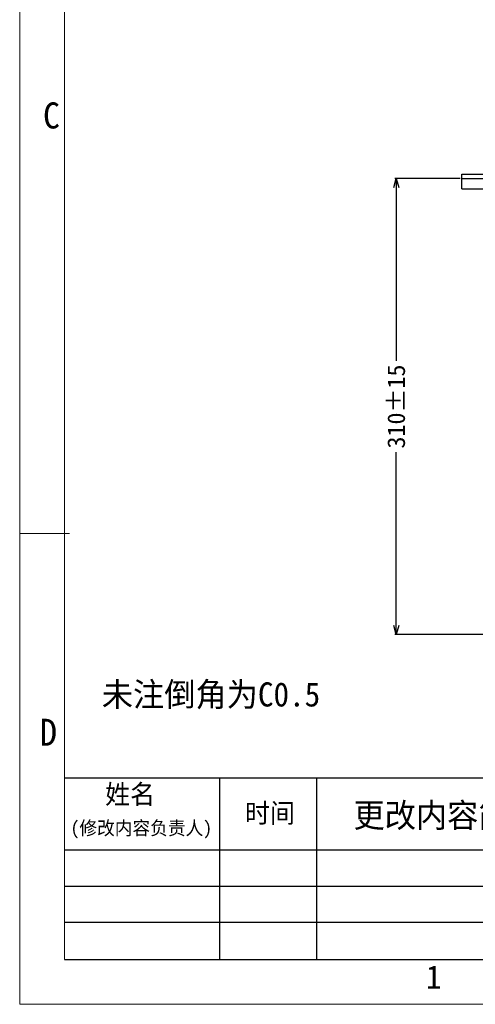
# Model space of a CAD drawing. Header units: millimetres. Extents: x -43833 to -38083, y -3638 to -2112.
# Tile 1 of 114: x -43833 to -43523, y -3638 to -2968. Entities that reach past the tile are written whole.
import ezdxf
from ezdxf.enums import TextEntityAlignment as Align
from ezdxf.lldxf.tags import DXFTag

# ---------------------------------------------------------------- set-up
doc = ezdxf.new("R2010")
doc.units = ezdxf.units.MM
doc.layers.add('用户自定义1', color=4, linetype='Continuous', lineweight=13)
doc.styles.add('样式 2', font='simkai.ttf', dxfattribs={"width": 0.95})
tags = doc.linetypes.add('CENTER', pattern=[2, 1.25, -0.25, 0.25, -0.25]).pattern_tags.tags
tags[10:11] = [DXFTag(74, 4), DXFTag(75, 0), DXFTag(340, '0'), DXFTag(46, 1.0), DXFTag(50, 0.0), DXFTag(44, 0.0), DXFTag(45, 0.0)]
tags[8:9] = [DXFTag(74, 4), DXFTag(75, 0), DXFTag(340, '0'), DXFTag(46, 1.0), DXFTag(50, 0.0), DXFTag(44, 0.0), DXFTag(45, 0.0)]
tags[6:7] = [DXFTag(74, 4), DXFTag(75, 0), DXFTag(340, '0'), DXFTag(46, 1.0), DXFTag(50, 0.0), DXFTag(44, 0.0), DXFTag(45, 0.0)]
tags[4:5] = [DXFTag(74, 4), DXFTag(75, 0), DXFTag(340, '0'), DXFTag(46, 1.0), DXFTag(50, 0.0), DXFTag(44, 0.0), DXFTag(45, 0.0)]
doc.dimstyles.new('副本 12', dxfattribs={"dimtxt": 12, "dimasz": 6, "dimexe": 1, "dimexo": 1.2, "dimgap": 2, "dimtad": 0, "dimtxsty": 'Standard', "dimblk": 'OPEN30', "dimcen": 0, "dimclrd": 5, "dimclre": 3, "dimclrt": 256, "dimadec": 0, "dimazin": 2, "dimtm": 1e-09, "dimtfac": 0.6, "dimtofl": 0, "dimtmove": 0, "dimatfit": 3, "dimldrblk": 'OPEN30', "dimfxl": 1, "dimtolj": 1, "dimarcsym": 0})

# ---------------------------------------------------------------- blocks, each defined once
blk = doc.blocks.new('_Open30')
at = {"color": 0, "linetype": 'ByBlock', "lineweight": -2}
for p, q in [((-1, 0.27), (0, 0)), ((0, 0), (-1, -0.27)), ((0, 0), (-1, 0))]:
    blk.add_line(p, q, dxfattribs=at)
blk = doc.blocks.new('*D89')
at = {"color": 3, "linetype": 'ByBlock', "lineweight": -2}
for p, q in [((-43533.47, -3076.41), (-43577.85, -3076.41)), ((-43473.47, -3386.42), (-43577.85, -3386.42))]:
    blk.add_line(p, q, dxfattribs=at)
at = {"color": 5, "linetype": 'ByBlock', "lineweight": -2}
for p, q in [((-43576.85, -3082.41), (-43576.85, -3200.42)), ((-43576.85, -3380.42), (-43576.85, -3262.42))]:
    blk.add_line(p, q, dxfattribs=at)
at = {"layer": 'Defpoints', "color": 0, "linetype": 'ByBlock'}
for p in [(-43576.85, -3076.41), (-43532.27, -3076.41), (-43472.27, -3386.42)]:
    blk.add_point(p, dxfattribs=at)
at = {"color": 5, "linetype": 'ByBlock', "lineweight": -2, "xscale": 6, "yscale": 6, "zscale": 6}
for p, rotation in [((-43576.85, -3076.41), 90), ((-43576.85, -3386.42), 270)]:
    blk.add_blockref('_Open30', p, dxfattribs=dict(at, rotation=rotation))
at = {"linetype": 'ByBlock', "insert": (-43576.85, -3231.42), "char_height": 12, "attachment_point": 5, "rotation": 90}
blk.add_mtext('\\A1;310%%P15', dxfattribs=at)

msp = doc.modelspace()

# ---------------------------------------------------------------- linework, layer by layer
at = {"color": 7, "linetype": 'Continuous'}
for p, q in [((-43532.271, -3073.409), (-43252.271, -3073.409)), ((-43532.271, -3083.409), (-43532.271, -3073.409)), ((-43532.271, -3083.409), (-43252.271, -3083.409))]:
    msp.add_line(p, q, dxfattribs=at)
at = {"color": 1, "linetype": 'CENTER', "ltscale": 56.896}
msp.add_line((-43532.271, -3076.409), (-43252.271, -3076.409), dxfattribs=at)
at = {"color": 7, "linetype": 'Continuous', "lineweight": 25}
for p, q in [((-43802.633, -3483.946), (-42987.752, -3483.946)), ((-43697.238, -3483.946), (-43697.238, -3607.438)), ((-43631.126, -3483.946), (-43631.126, -3607.438)), ((-43802.633, -3532.869), (-42987.752, -3532.869)), ((-42987.752, -3557.835), (-43802.633, -3557.835)), ((-43802.633, -3582.196), (-42987.752, -3582.196))]:
    msp.add_line(p, q, dxfattribs=at)
at = {"color": 0, "linetype": 'Continuous', "lineweight": 25}
msp.add_line((-43802.633, -3607.438), (-42077.492, -3607.438), dxfattribs=at)
at = {"layer": '用户自定义1', "color": 0, "lineweight": 15, "ltscale": 0.3}
for p, q in [((-43833.241, -3638.026), (-43833.241, -2445.095)), ((-43802.653, -3607.438), (-43802.653, -2445.095)), ((-42077.492, -3607.438), (-43802.653, -3607.438)), ((-42046.904, -3638.026), (-43833.241, -3638.026))]:
    msp.add_line(p, q, dxfattribs=at)
at = {"layer": '用户自定义1', "lineweight": 15, "ltscale": 0.3}
msp.add_line((-43833.241, -3317.873), (-43799.255, -3317.873), dxfattribs=at)

# ---------------------------------------------------------------- texts
at = {"color": 7, "linetype": 'Continuous', "lineweight": 25, "attachment_point": 1, "style": '样式 2'}
for s, insert, char_height in [('未注倒角为C0.5', (-43777.346, -3419.046), 16.4049), ('姓名', (-43775.09, -3488.573), 13.1239), ('时间', (-43679.874, -3501.416), 13.1239), ('更改内容简介', (-43606.013, -3501.252), 16.4049), ('(修改内容负责人)', (-43798.629, -3513.465), 9.3004)]:
    msp.add_mtext(s, dxfattribs=dict(at, insert=insert, char_height=char_height))
at = {"layer": '用户自定义1', "color": 0, "lineweight": 15, "ltscale": 0.3, "style": '样式 2', "width": 0.95}
for s, height, p in [('C', 17.732, (-43811.608, -3042.286)), ('D', 18.353, (-43813.691, -3462.145)), ('1', 15.959, (-43551.389, -3627.491))]:
    msp.add_text(s, height=height, dxfattribs=at).set_placement(p, align=Align.CENTER)

# ---------------------------------------------------------------- dimensions: what is measured, and where the dimension line sits
at = {"color": 5, "linetype": 'ByBlock'}
dim = msp.add_linear_dim(base=(-43576.855, -3076.409), p1=(-43472.271, -3386.422), p2=(-43532.271, -3076.409), angle=90, text='310%%P15', dimstyle='副本 12', dxfattribs=at)
dim.commit()
dim.dimension.update_dxf_attribs({"geometry": '*D89', "text_midpoint": (-43576.855, -3231.416)})

doc.saveas('drawing.dxf')
